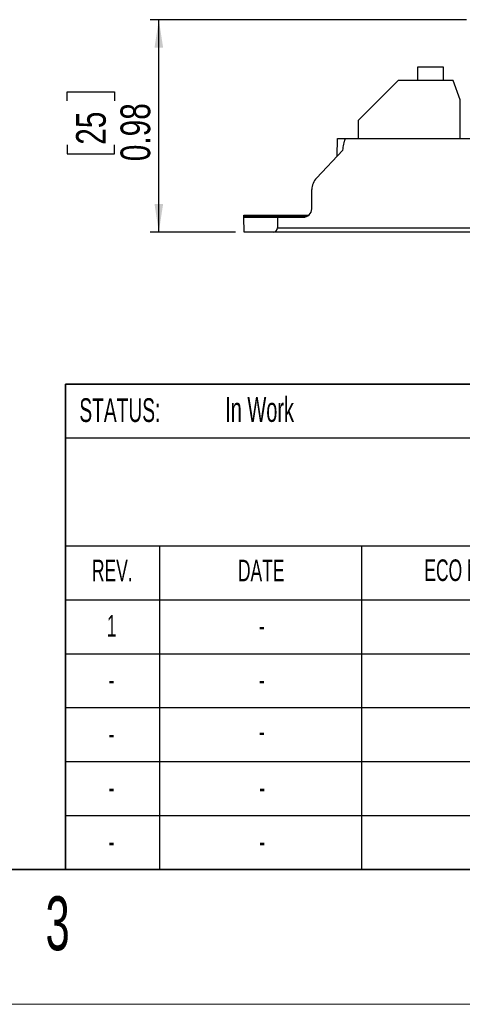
# Model space of a CAD drawing. Header units: inches. Extents: x 0 to 17, y 0 to 11.
# Tile 7 of 11: x 6.2 to 8.2, y 0 to 4.6. Entities that reach past the tile are written whole.
import ezdxf

# ---------------------------------------------------------------- set-up
doc = ezdxf.new("R2010")
doc.units = ezdxf.units.IN
doc.header["$MEASUREMENT"] = 0
doc.layers.add('FORMAT', color=7, linetype='Continuous')
doc.styles.add('SLDTEXTSTYLE0', font='TXT', dxfattribs={"width": 0.605})
doc.styles.add('SLDTEXTSTYLE1', font='TXT', dxfattribs={"width": 0.75})
doc.dimstyles.new('SLDDIMSTYLE3', dxfattribs={"dimtxt": 0.137795, "dimasz": 0.13, "dimexe": 0, "dimexo": 0.0625, "dimgap": 0.034449, "dimtad": 1, "dimrnd": 1e-09, "dimdsep": 46, "dimtxsty": 'SLDTEXTSTYLE1', "dimsah": 1, "dimcen": 0.09, "dimadec": 0, "dimazin": 2, "dimtfac": 1, "dimtofl": 0, "dimtmove": 0, "dimatfit": 3, "dimfxl": 0, "dimfrac": 2, "dimtolj": 1, "dimtzin": 12, "dimarcsym": 0})

# ---------------------------------------------------------------- blocks, each defined once
blk = doc.blocks.new('_D_4')
at = {"layer": 'FORMAT'}
for p, q in [((8.2343, 4.5637), (6.7687, 4.5637)), ((6.8081, 3.5794), (6.8081, 4.5637)), ((6.3832, 4.1876), (6.3832, 4.2296)), ((6.3832, 4.2296), (6.6019, 4.2296)), ((6.6019, 4.2296), (6.6019, 4.1876)), ((6.3832, 3.984), (6.3832, 3.942)), ((6.6019, 3.942), (6.6019, 3.984)), ((6.3832, 3.942), (6.6019, 3.942)), ((7.1638, 3.5794), (6.7687, 3.5794))]:
    blk.add_line(p, q, dxfattribs=at)
for points in [[(6.8081, 4.5637), (6.7881, 4.4337), (6.8281, 4.4337)], [(6.8081, 3.5794), (6.8281, 3.7094), (6.7881, 3.7094)]]:
    blk.add_solid(points, dxfattribs=at)
at = {"layer": 'FORMAT', "char_height": 0.1378, "attachment_point": 1, "rotation": 90, "style": 'SLDTEXTSTYLE1'}
for s, insert in [('0.98', (6.6304, 3.9077)), ('25', (6.4243, 3.984))]:
    blk.add_mtext(s, dxfattribs=dict(at, insert=insert))

msp = doc.modelspace()

# ---------------------------------------------------------------- linework, layer by layer
at = {"color": 7, "linetype": 'Continuous', "lineweight": 25}
for p, q in [((8.0089, 4.2822), (8.0089, 4.3452)), ((8.0089, 4.3452), (8.127, 4.3452)), ((8.127, 4.3452), (8.127, 4.2822)), ((7.9183, 4.2822), (7.7333, 4.0972)), ((7.9176, 4.2829), (7.9183, 4.2822)), ((8.1728, 4.2822), (7.9183, 4.2822)), ((8.2057, 4.1916), (8.1728, 4.2822)), ((8.2057, 4.0125), (8.2057, 4.1916)), ((7.7326, 4.0979), (7.7333, 4.0972)), ((7.7333, 4.0972), (7.7333, 4.0125)), ((7.6353, 3.9304), (7.6361, 4.0125)), ((7.6754, 4.0125), (9.8452, 4.0125)), ((7.5396, 3.8298), (7.6619, 3.9583)), ((7.5171, 3.6874), (7.5179, 3.7762)), ((7.2018, 3.6582), (7.5037, 3.6582)), ((7.2032, 3.5794), (7.2019, 3.6483)), ((7.2019, 3.6483), (7.3592, 3.6483)), ((7.3592, 3.6483), (7.3586, 3.5984)), ((7.3592, 3.6483), (7.4777, 3.6483)), ((7.3395, 3.5794), (7.2032, 3.5794)), ((10.2531, 3.5794), (7.3395, 3.5794)), ((7.3586, 3.5984), (10.2339, 3.5984)), ((6.375, 2.125), (9.75, 2.125)), ((6.8125, 0.625), (6.8125, 2.125)), ((7.75, 0.625), (7.75, 2.125)), ((6.375, 1.875), (9.75, 1.875)), ((6.375, 1.625), (9.75, 1.625)), ((6.375, 1.375), (9.75, 1.375)), ((6.375, 1.125), (9.75, 1.125)), ((6.375, 0.875), (9.75, 0.875)), ((6.375, 0.625), (9.75, 0.625))]:
    msp.add_line(p, q, dxfattribs=at)
at = {"color": 8, "linetype": 'Continuous', "lineweight": 25}
msp.add_line((7.2018, 3.6542), (7.4984, 3.6542), dxfattribs=at)
at = {"color": 7, "linetype": 'Continuous', "lineweight": 35}
for p, q in [((6.375, 0.625), (6.375, 2.875)), ((16.625, 0.625), (0.375, 0.625)), ((16.625, 0.625), (6.375, 0.625))]:
    msp.add_line(p, q, dxfattribs=at)
at = {"color": 7, "linetype": 'Continuous', "lineweight": 18}
msp.add_line((17, 0), (0, 0), dxfattribs=at)
at = {"color": 7, "linetype": 'Continuous', "lineweight": 25, "flags": 128}
for points in [[(7.2018, 3.6542), (7.2018, 3.6564), (7.2018, 3.6577), (7.2018, 3.6582)], [(7.2019, 3.6483), (7.2019, 3.649), (7.2019, 3.651), (7.2018, 3.6542)]]:
    msp.add_lwpolyline(points, dxfattribs=at)
at = {"color": 7, "linetype": 'Continuous', "lineweight": 25}
for centre, radius, start, end in [((7.5966, 3.7755), 0.0787, 136.3972, 179.5), ((7.4777, 3.6877), 0.0394, 270, 359.5)]:
    msp.add_arc(centre, radius, start, end, dxfattribs=at)
msp.add_ellipse((7.339, 3.5991), major_axis=(-0.014, 0.0142), ratio=0.97561, start_param=2.374706, end_param=3.910595, dxfattribs=at)
for points, knots in [([(7.6361, 4.0125), (7.6361, 4.0125), (7.6371, 4.0125), (7.641, 4.0125), (7.6439, 4.0125), (7.6512, 4.0125), (7.6556, 4.0125), (7.6651, 4.0125), (7.6703, 4.0125), (7.6754, 4.0125)], [3.386329, 3.386329, 3.386329, 3.386329, 3.779105, 3.779105, 4.17188, 4.17188, 4.564655, 4.564655, 4.95743, 4.95743, 4.95743, 4.95743]), ([(7.6619, 3.9583), (7.6631, 3.9677), (7.6643, 3.9771), (7.6669, 3.9911), (7.6678, 3.9958), (7.6696, 4.0027), (7.6703, 4.005), (7.6716, 4.0083), (7.6721, 4.0094), (7.6731, 4.0109), (7.6734, 4.0114), (7.6743, 4.0122), (7.6748, 4.0125), (7.6754, 4.0125)], [0, 0, 0, 0, 0.5, 0.5, 0.75, 0.75, 0.875, 0.875, 0.9375, 0.9375, 0.96875, 0.96875, 1, 1, 1, 1])]:
    msp.add_open_spline(points, degree=3, knots=knots, dxfattribs=at)
at = {"layer": 'FORMAT', "color": 7, "lineweight": 35}
msp.add_line((6.375, 2.875), (9.75, 2.875), dxfattribs=at)
at = {"layer": 'FORMAT', "color": 7, "lineweight": 25}
msp.add_line((6.375, 2.625), (9.75, 2.625), dxfattribs=at)

# ---------------------------------------------------------------- texts
at = {"color": 7, "linetype": 'Continuous', "lineweight": 0, "insert": (6.2826, 0.5006), "char_height": 0.25, "attachment_point": 1, "style": 'SLDTEXTSTYLE0'}
msp.add_mtext('3', dxfattribs=at)
at = {"layer": 'FORMAT', "color": 7, "style": 'SLDTEXTSTYLE0'}
for s, insert, char_height, attachment_point in [('STATUS:', (6.4396, 2.809), 0.11, 1), ('In Work', (7.1158, 2.8142), 0.11458, 1), ('REV.', (6.5924, 2.0607), 0.1, 2), ('DATE', (7.2829, 2.0607), 0.1, 2), ('ECO NUMBER', (8.3137, 2.062), 0.1, 2), ('1', (6.5895, 1.8045), 0.1, 2), ('-', (7.2855, 1.8045), 0.1, 2), ('-', (6.5892, 1.5545), 0.1, 2), ('-', (7.2855, 1.5545), 0.1, 2), ('-', (6.5892, 1.3045), 0.1, 2), ('-', (7.2855, 1.3151), 0.1, 2), ('-', (6.5892, 1.0545), 0.1, 2), ('-', (7.2877, 1.0545), 0.1, 2), ('-', (6.5892, 0.8045), 0.1, 2), ('-', (7.2877, 0.8045), 0.1, 2)]:
    msp.add_mtext(s, dxfattribs=dict(at, insert=insert, char_height=char_height, attachment_point=attachment_point))

# ---------------------------------------------------------------- dimensions: what is measured, and where the dimension line sits
at = {"layer": 'FORMAT'}
dim = msp.add_linear_dim(base=(6.8081, 4.5637), p1=(7.2032, 3.5794), p2=(8.2737, 4.5637), angle=90, dimstyle='SLDDIMSTYLE3', dxfattribs=at)
dim.commit()
dim.dimension.update_dxf_attribs({"geometry": '_D_4', "text_midpoint": (6.8081, 4.0858), "dimtype": 160})

doc.saveas('drawing.dxf')
